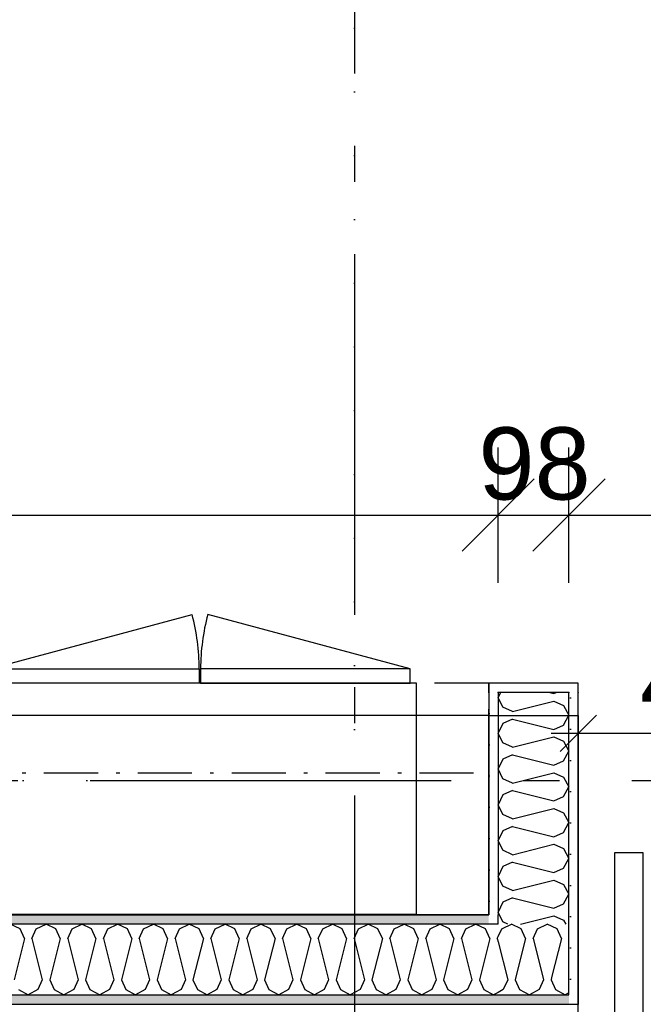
# Model space of a CAD drawing. Header units: millimetres. Extents: x -150 to 340931, y -1115 to 365939.
# Tile 243 of 256: x 311587 to 312451, y 352048 to 353412. Entities that reach past the tile are written whole.
import ezdxf
from ezdxf.enums import TextEntityAlignment as Align

# ---------------------------------------------------------------- set-up
doc = ezdxf.new("R2010")
doc.units = ezdxf.units.MM
doc.header["$LTSCALE"] = 0.5
doc.header["$MEASUREMENT"] = 0
for name, pattern in [('Akselinje', [1500, 1000, -200, 100, -200]), ('Over snittplan', [260, 150, -50, 10, -50]), ('PLINE', [0]), ('Tett prikk', [176.388884, 0, -176.388884])]:
    doc.linetypes.add(name, pattern=pattern)
doc.layers.add('236- Innvendig kledning og overflate(Nye konstruksjoner)', color=7, linetype='Continuous', lineweight=0)
for name, color, linetype in [('242- Ikke-bærende innervegger (Skravur)(Nye konstruksjoner)', 7, 'Continuous'), ('242- Ikke-bærende innervegger(Nye konstruksjoner)', 7, 'Continuous'), ('245- Skjørt(Nye konstruksjoner)', 7, 'Continuous'), ('255- Gulvoverflate(Nye konstruksjoner)', 7, 'Continuous'), ('257- Systemhimlinger (Skravur)(Nye konstruksjoner)', 7, 'Continuous'), ('257- Systemhimlinger(Nye konstruksjoner)', 7, 'Continuous'), ('273- Kjøkkeninnredning(Nye konstruksjoner)', 7, 'Continuous'), ('287- Andre rekkverk_ håndlister og fendere(Nye konstruksjoner)', 7, 'Continuous'), ('82-- Modullinjer(Nye konstruksjoner)', 7, 'Continuous'), ('842-M___1_50 Målsetting bygning', 7, 'Continuous'), ('842-M___1_50 Målsetting bygning(Nye konstruksjoner)', 7, 'Continuous'), ('862- M___Nettoareal(Nye konstruksjoner)', 7, 'Continuous'), ('862- M___Nettoareal(Polylinje)(Nye konstruksjoner)', 7, 'Continuous'), ('862- M___Nettoareal(Tekst)(Nye konstruksjoner)', 7, 'Continuous')]:
    doc.layers.add(name, color=color, linetype=linetype)
doc.styles.add('GENERATED_STYLE_1', font='txt')
doc.styles.add('GENERATED_STYLE_3', font='arial.ttf')
doc.styles.add('GENERATED_STYLE_5', font='arial.ttf')
doc.dimstyles.new('GENERATED_STYLE__1', dxfattribs={"dimtxt": 100, "dimasz": 95, "dimexe": 0.18, "dimexo": 0.0625, "dimgap": 0, "dimtad": 1, "dimtih": 1, "dimtoh": 1, "dimdec": 0, "dimzin": 0, "dimdsep": 46, "dimtxsty": 'GENERATED_STYLE_3', "dimblk": 'ARROWHEAD_6', "dimblk1": 'ARROWHEAD_6', "dimblk2": 'ARROWHEAD_6', "dimcen": 0.09, "dimse1": 1, "dimse2": 1, "dimclrd": 256, "dimclre": 256, "dimclrt": 256, "dimadec": 1, "dimazin": 0, "dimtfac": 1, "dimtdec": 4, "dimtmove": 0, "dimatfit": 3, "dimfxl": 1, "dimtolj": 1, "dimtzin": 0, "dimarcsym": 0})
doc.dimstyles.new('GENERATED_STYLE__2', dxfattribs={"dimtxt": 100, "dimasz": 95, "dimexe": 0.18, "dimexo": 0.0625, "dimgap": 0, "dimtad": 1, "dimdec": 0, "dimzin": 0, "dimdsep": 46, "dimtxsty": 'GENERATED_STYLE_3', "dimblk": 'ARROWHEAD_6', "dimblk1": 'ARROWHEAD_6', "dimblk2": 'ARROWHEAD_6', "dimcen": 0.09, "dimse1": 1, "dimse2": 1, "dimclrd": 256, "dimclre": 256, "dimclrt": 256, "dimadec": 1, "dimazin": 0, "dimtfac": 1, "dimtdec": 4, "dimtmove": 0, "dimatfit": 3, "dimfxl": 1, "dimtolj": 1, "dimtzin": 0, "dimarcsym": 0})
doc.dimstyles.new('GENERATED_STYLE__5', dxfattribs={"dimtxt": 100, "dimasz": 47.5, "dimexe": 0.18, "dimexo": 0.0625, "dimgap": 0, "dimtad": 1, "dimtih": 1, "dimtoh": 1, "dimdec": 0, "dimzin": 0, "dimdsep": 46, "dimtxsty": 'GENERATED_STYLE_3', "dimblk": 'ARROWHEAD_6', "dimblk1": 'ARROWHEAD_6', "dimblk2": 'ARROWHEAD_6', "dimcen": 0.09, "dimse1": 1, "dimse2": 1, "dimclrd": 256, "dimclre": 256, "dimclrt": 256, "dimadec": 1, "dimazin": 0, "dimtfac": 1, "dimtdec": 4, "dimtmove": 0, "dimatfit": 3, "dimfxl": 1, "dimtolj": 1, "dimtzin": 0, "dimarcsym": 0})
doc.dimstyles.new('GENERATED_STYLE__6', dxfattribs={"dimtxt": 100, "dimasz": 47.5, "dimexe": 0.18, "dimexo": 0.0625, "dimgap": 0, "dimtad": 1, "dimdec": 0, "dimzin": 0, "dimdsep": 46, "dimtxsty": 'GENERATED_STYLE_3', "dimblk": 'ARROWHEAD_6', "dimblk1": 'ARROWHEAD_6', "dimblk2": 'ARROWHEAD_6', "dimcen": 0.09, "dimse1": 1, "dimse2": 1, "dimclrd": 256, "dimclre": 256, "dimclrt": 256, "dimadec": 1, "dimazin": 0, "dimtfac": 1, "dimtdec": 4, "dimtmove": 0, "dimatfit": 3, "dimfxl": 1, "dimtolj": 1, "dimtzin": 0, "dimarcsym": 0})
pattern_1 = [(0, (0, 0), (0, 43.30127), [0, -25]), (0, (12.5, 21.65), (0, 43.30127), [0, -25])]

# ---------------------------------------------------------------- blocks, each defined once
blk = doc.blocks.new('VINDFANG_TRAPP__13', base_point=(313945.5, 353208.6))
at = {"layer": '862- M___Nettoareal(Polylinje)(Nye konstruksjoner)', "linetype": 'PLINE', "flags": 128}
blk.add_lwpolyline([(308760.9, 349447.8), (312360.9, 349447.8), (314360.9, 349447.8), (314360.9, 352491.8), (314484.9, 352491.8), (314484.9, 352171.8), (316890.9, 352171.8), (316890.9, 354047.8), (308760.9, 354047.8), (308760.9, 352171.8), (312236.9, 352171.8), (312236.9, 352447.8), (312360.9, 352447.8), (312360.9, 352047.8), (308760.9, 352047.8)], close=True, dxfattribs=at)
at = {"layer": '862- M___Nettoareal(Tekst)(Nye konstruksjoner)', "style": 'GENERATED_STYLE_1'}
for tag, p in [('DUMMY_861', (314522, 353396.9)), ('ROOM_NAME', (313369, 353347.1)), ('DUMMY_862', (313369, 353208.6))]:
    blk.add_attdef(tag, text='', height=100, dxfattribs=at).set_placement(p, align=Align.TOP_LEFT)
blk = doc.blocks.new('*X464')
at = {"layer": '242- Ikke-bærende innervegger (Skravur)(Nye konstruksjoner)', "linetype": 'PLINE'}
for p, q in [((312255.8, 352152.9), (312268.3, 352158.8)), ((312281.8, 352152.4), (312268.3, 352158.8)), ((312287.9, 352139.2), (312281.8, 352152.4)), ((312298.3, 352139.2), (312304.3, 352152.4)), ((312304.3, 352152.4), (312317.9, 352158.8)), ((312331.4, 352152.4), (312317.9, 352158.8)), ((312337.4, 352139.2), (312331.4, 352152.4)), ((312287.9, 352139.2), (312284.2, 352124.5)), ((312298.3, 352139.2), (312307.9, 352100.9)), ((312337.4, 352139.2), (312323.9, 352084.9)), ((312347.9, 352139.2), (312347.9, 352139.3)), ((312347.9, 352139.2), (312347.9, 352139)), ((312347.9, 352063.8), (312346, 352062.7))]:
    blk.add_line(p, q, dxfattribs=at)
blk = doc.blocks.new('*X465')
at = {"layer": '242- Ikke-bærende innervegger (Skravur)(Nye konstruksjoner)', "linetype": 'PLINE'}
for p, q in [((311587.8, 352152.4), (311574.3, 352158.8)), ((311593.8, 352139.2), (311587.8, 352152.4)), ((311604.2, 352139.2), (311610.3, 352152.4)), ((311610.3, 352152.4), (311623.8, 352158.8)), ((311637.4, 352152.4), (311623.8, 352158.8)), ((311643.4, 352139.2), (311637.4, 352152.4)), ((311653.8, 352139.2), (311659.9, 352152.4)), ((311659.9, 352152.4), (311673.4, 352158.8)), ((311686.9, 352152.4), (311673.4, 352158.8)), ((311693, 352139.2), (311686.9, 352152.4)), ((311703.4, 352139.2), (311709.4, 352152.4)), ((311709.4, 352152.4), (311723, 352158.8)), ((311736.5, 352152.4), (311723, 352158.8)), ((311742.6, 352139.2), (311736.5, 352152.4)), ((311753, 352139.2), (311759, 352152.4)), ((311759, 352152.4), (311772.5, 352158.8)), ((311786.1, 352152.4), (311772.5, 352158.8)), ((311792.1, 352139.2), (311786.1, 352152.4)), ((311802.5, 352139.2), (311808.6, 352152.4)), ((311808.6, 352152.4), (311822.1, 352158.8)), ((311835.7, 352152.4), (311822.1, 352158.8)), ((311841.7, 352139.2), (311835.7, 352152.4)), ((311852.1, 352139.2), (311858.2, 352152.4)), ((311858.2, 352152.4), (311871.7, 352158.8)), ((311885.2, 352152.4), (311871.7, 352158.8)), ((311891.3, 352139.2), (311885.2, 352152.4)), ((311901.7, 352139.2), (311907.7, 352152.4)), ((311907.7, 352152.4), (311921.3, 352158.8)), ((311934.8, 352152.4), (311921.3, 352158.8)), ((311940.9, 352139.2), (311934.8, 352152.4)), ((311951.3, 352139.2), (311957.3, 352152.4)), ((311957.3, 352152.4), (311970.8, 352158.8)), ((311984.4, 352152.4), (311970.8, 352158.8)), ((311990.4, 352139.2), (311984.4, 352152.4)), ((312000.8, 352139.2), (312006.9, 352152.4)), ((312006.9, 352152.4), (312020.4, 352158.8)), ((312034, 352152.4), (312020.4, 352158.8)), ((312040, 352139.2), (312034, 352152.4)), ((312050.4, 352139.2), (312056.5, 352152.4)), ((312056.5, 352152.4), (312070, 352158.8)), ((312083.5, 352152.4), (312070, 352158.8)), ((312089.6, 352139.2), (312083.5, 352152.4)), ((312100, 352139.2), (312106, 352152.4)), ((312106, 352152.4), (312119.6, 352158.8)), ((312133.1, 352152.4), (312119.6, 352158.8)), ((312139.1, 352139.2), (312133.1, 352152.4)), ((312149.6, 352139.2), (312155.6, 352152.4)), ((312155.6, 352152.4), (312169.1, 352158.8)), ((312182.7, 352152.4), (312169.1, 352158.8)), ((312188.7, 352139.2), (312182.7, 352152.4)), ((312199.1, 352139.2), (312205.2, 352152.4)), ((312205.2, 352152.4), (312218.7, 352158.8)), ((312232.3, 352152.4), (312218.7, 352158.8)), ((312238.3, 352139.2), (312232.3, 352152.4)), ((311593.8, 352139.2), (311579.5, 352081.7)), ((311604.2, 352139.2), (311618.6, 352081.7)), ((311643.4, 352139.2), (311629, 352081.7)), ((311653.8, 352139.2), (311668.2, 352081.7)), ((311693, 352139.2), (311678.6, 352081.7)), ((311703.4, 352139.2), (311717.8, 352081.7)), ((311742.6, 352139.2), (311728.2, 352081.7)), ((311753, 352139.2), (311767.3, 352081.7)), ((311792.1, 352139.2), (311777.8, 352081.7)), ((311802.5, 352139.2), (311816.9, 352081.7)), ((311841.7, 352139.2), (311827.3, 352081.7)), ((311852.1, 352139.2), (311866.5, 352081.7)), ((311891.3, 352139.2), (311876.9, 352081.7)), ((311901.7, 352139.2), (311916.1, 352081.7)), ((311940.9, 352139.2), (311926.5, 352081.7)), ((311951.3, 352139.2), (311965.6, 352081.7)), ((311990.4, 352139.2), (311976.1, 352081.7)), ((312000.8, 352139.2), (312015.2, 352081.7)), ((312040, 352139.2), (312025.6, 352081.7)), ((312050.4, 352139.2), (312064.8, 352081.7)), ((312089.6, 352139.2), (312075.2, 352081.7)), ((312100, 352139.2), (312114.4, 352081.7)), ((312139.1, 352139.2), (312124.8, 352081.7)), ((312149.6, 352139.2), (312163.9, 352081.7)), ((312188.7, 352139.2), (312174.4, 352081.7)), ((312199.1, 352139.2), (312213.5, 352081.7)), ((312238.3, 352139.2), (312223.9, 352081.7)), ((312248.7, 352139.2), (312249.9, 352141.8)), ((312248.7, 352139.2), (312249.9, 352134.4)), ((311618.6, 352081.7), (311612.6, 352068.4)), ((311629, 352081.7), (311635.1, 352068.4)), ((311668.2, 352081.7), (311662.2, 352068.4)), ((311678.6, 352081.7), (311684.7, 352068.4)), ((311717.8, 352081.7), (311711.7, 352068.4)), ((311728.2, 352081.7), (311734.2, 352068.4)), ((311767.3, 352081.7), (311761.3, 352068.4)), ((311777.8, 352081.7), (311783.8, 352068.4)), ((311816.9, 352081.7), (311810.9, 352068.4)), ((311827.3, 352081.7), (311833.4, 352068.4)), ((311866.5, 352081.7), (311860.4, 352068.4)), ((311876.9, 352081.7), (311882.9, 352068.4)), ((311916.1, 352081.7), (311910, 352068.4)), ((311926.5, 352081.7), (311932.5, 352068.4)), ((311965.6, 352081.7), (311959.6, 352068.4)), ((311976.1, 352081.7), (311982.1, 352068.4)), ((312015.2, 352081.7), (312009.2, 352068.4)), ((312025.6, 352081.7), (312031.7, 352068.4)), ((312064.8, 352081.7), (312058.7, 352068.4)), ((312075.2, 352081.7), (312081.2, 352068.4)), ((312114.4, 352081.7), (312108.3, 352068.4)), ((312124.8, 352081.7), (312130.8, 352068.4)), ((312163.9, 352081.7), (312157.9, 352068.4)), ((312174.4, 352081.7), (312180.4, 352068.4)), ((312213.5, 352081.7), (312207.5, 352068.4)), ((312223.9, 352081.7), (312230, 352068.4)), ((311585.5, 352068.4), (311599, 352060.8)), ((311612.6, 352068.4), (311599, 352060.8)), ((311635.1, 352068.4), (311648.6, 352060.8)), ((311662.2, 352068.4), (311648.6, 352060.8)), ((311684.7, 352068.4), (311698.2, 352060.8)), ((311711.7, 352068.4), (311698.2, 352060.8)), ((311734.2, 352068.4), (311747.8, 352060.8)), ((311761.3, 352068.4), (311747.8, 352060.8)), ((311783.8, 352068.4), (311797.3, 352060.8)), ((311810.9, 352068.4), (311797.3, 352060.8)), ((311833.4, 352068.4), (311846.9, 352060.8)), ((311860.4, 352068.4), (311846.9, 352060.8)), ((311882.9, 352068.4), (311896.5, 352060.8)), ((311910, 352068.4), (311896.5, 352060.8)), ((311932.5, 352068.4), (311946.1, 352060.8)), ((311959.6, 352068.4), (311946.1, 352060.8)), ((311982.1, 352068.4), (311995.6, 352060.8)), ((312009.2, 352068.4), (311995.6, 352060.8)), ((312031.7, 352068.4), (312045.2, 352060.8)), ((312058.7, 352068.4), (312045.2, 352060.8)), ((312081.2, 352068.4), (312094.8, 352060.8)), ((312108.3, 352068.4), (312094.8, 352060.8)), ((312130.8, 352068.4), (312144.4, 352060.8)), ((312157.9, 352068.4), (312144.4, 352060.8)), ((312180.4, 352068.4), (312193.9, 352060.8)), ((312207.5, 352068.4), (312193.9, 352060.8)), ((312230, 352068.4), (312243.5, 352060.8)), ((312249.9, 352064.4), (312243.5, 352060.8))]:
    blk.add_line(p, q, dxfattribs=at)
blk = doc.blocks.new('*X466')
at = {"layer": '242- Ikke-bærende innervegger (Skravur)(Nye konstruksjoner)', "linetype": 'PLINE'}
for p, q in [((312249.9, 352141.8), (312254.8, 352152.4)), ((312254.8, 352152.4), (312255.8, 352152.9)), ((312249.9, 352134.4), (312263.1, 352081.7)), ((312284.2, 352124.5), (312273.5, 352081.7)), ((312307.9, 352100.9), (312312.7, 352081.7)), ((312263.1, 352081.7), (312257, 352068.4)), ((312273.5, 352081.7), (312279.5, 352068.4)), ((312312.7, 352081.7), (312306.6, 352068.4)), ((312323.9, 352084.9), (312323.1, 352081.7)), ((312323.1, 352081.7), (312329.1, 352068.4)), ((312257, 352068.4), (312249.9, 352064.4)), ((312279.5, 352068.4), (312293.1, 352060.8)), ((312306.6, 352068.4), (312293.1, 352060.8)), ((312329.1, 352068.4), (312342.7, 352060.8)), ((312346, 352062.7), (312342.7, 352060.8))]:
    blk.add_line(p, q, dxfattribs=at)
blk = doc.blocks.new('*X467')
at = {"layer": '242- Ikke-bærende innervegger (Skravur)(Nye konstruksjoner)', "linetype": 'PLINE'}
for p, q in [((312253, 352479.6), (312249.9, 352473)), ((312321.6, 352479.6), (312327.1, 352478.2)), ((312327.1, 352478.2), (312330.1, 352479.6)), ((312256.3, 352459.5), (312249.9, 352473)), ((312269.6, 352453.4), (312327.1, 352467.8)), ((312327.1, 352467.8), (312340.3, 352461.8)), ((312340.3, 352461.8), (312347.9, 352448.2)), ((312269.6, 352453.4), (312256.3, 352459.5)), ((312340.3, 352434.7), (312347.9, 352448.2)), ((312256.3, 352437), (312249.9, 352423.4)), ((312269.6, 352443), (312256.3, 352437)), ((312269.6, 352443), (312327.1, 352428.7)), ((312327.1, 352428.7), (312340.3, 352434.7)), ((312256.3, 352409.9), (312249.9, 352423.4)), ((312269.6, 352403.9), (312256.3, 352409.9)), ((312269.6, 352403.9), (312327.1, 352418.2)), ((312327.1, 352418.2), (312340.3, 352412.2)), ((312340.3, 352412.2), (312347.9, 352398.7)), ((312269.6, 352393.5), (312256.3, 352387.4)), ((312269.6, 352393.5), (312327.1, 352379.1)), ((312340.3, 352385.1), (312347.9, 352398.7)), ((312256.3, 352387.4), (312249.9, 352373.9)), ((312327.1, 352379.1), (312340.3, 352385.1)), ((312256.3, 352360.3), (312249.9, 352373.9)), ((312269.6, 352354.3), (312327.1, 352368.7)), ((312327.1, 352368.7), (312340.3, 352362.6)), ((312269.6, 352354.3), (312256.3, 352360.3)), ((312340.3, 352362.6), (312347.9, 352349.1)), ((312269.6, 352343.9), (312256.3, 352337.8)), ((312269.6, 352343.9), (312327.1, 352329.5)), ((312340.3, 352335.5), (312347.9, 352349.1)), ((312256.3, 352337.8), (312249.9, 352324.3)), ((312327.1, 352329.5), (312340.3, 352335.5)), ((312256.3, 352310.8), (312249.9, 352324.3)), ((312269.6, 352304.7), (312327.1, 352319.1)), ((312327.1, 352319.1), (312340.3, 352313)), ((312340.3, 352313), (312347.9, 352299.5)), ((312269.6, 352304.7), (312256.3, 352310.8)), ((312340.3, 352286), (312347.9, 352299.5)), ((312256.3, 352288.3), (312249.9, 352274.7)), ((312269.6, 352294.3), (312256.3, 352288.3)), ((312269.6, 352294.3), (312327.1, 352279.9)), ((312327.1, 352279.9), (312340.3, 352286)), ((312256.3, 352261.2), (312249.9, 352274.7)), ((312269.6, 352255.1), (312256.3, 352261.2)), ((312269.6, 352255.1), (312327.1, 352269.5)), ((312327.1, 352269.5), (312340.3, 352263.5)), ((312340.3, 352263.5), (312347.9, 352249.9)), ((312269.6, 352244.7), (312256.3, 352238.7)), ((312269.6, 352244.7), (312327.1, 352230.4)), ((312340.3, 352236.4), (312347.9, 352249.9)), ((312256.3, 352238.7), (312249.9, 352225.1)), ((312327.1, 352230.4), (312340.3, 352236.4)), ((312256.3, 352211.6), (312249.9, 352225.1)), ((312269.6, 352205.6), (312327.1, 352219.9)), ((312327.1, 352219.9), (312340.3, 352213.9)), ((312269.6, 352205.6), (312256.3, 352211.6)), ((312340.3, 352213.9), (312347.9, 352200.4)), ((312256.3, 352189.1), (312249.9, 352175.6)), ((312269.6, 352195.2), (312256.3, 352189.1)), ((312269.6, 352195.2), (312327.1, 352180.8)), ((312340.3, 352186.8), (312347.9, 352200.4)), ((312256.3, 352162), (312249.9, 352175.6)), ((312327.1, 352180.8), (312340.3, 352186.8)), ((312263.3, 352158.8), (312256.3, 352162)), ((312281, 352158.8), (312327.1, 352170.4)), ((312327.1, 352170.4), (312340.3, 352164.3)), ((312340.3, 352164.3), (312343.4, 352158.8))]:
    blk.add_line(p, q, dxfattribs=at)
blk = doc.blocks.new('Veggende 4[48]')
at = {"layer": '242- Ikke-bærende innervegger (Skravur)(Nye konstruksjoner)', "linetype": 'Continuous'}
h = blk.add_hatch(dxfattribs=at)
h.set_pattern_fill('Prikker_tett', color=256, style=0, pattern_type=2)
h.set_pattern_definition(pattern_1)
h.paths.add_polyline_path([(312236.9, 352479.6), (312360.9, 352479.6), (312360.9, 352492.6), (312236.9, 352492.6)])
at = {"layer": '236- Innvendig kledning og overflate(Nye konstruksjoner)', "linetype": 'PLINE'}
for p, q in [((312360.9, 352492.6), (312236.9, 352492.6)), ((312236.9, 352492.6), (312236.9, 352479.6)), ((312360.9, 352492.6), (312360.9, 352479.6))]:
    blk.add_line(p, q, dxfattribs=at)
for p in [(312236.9, 352479.6), (312360.9, 352479.6)]:
    blk.add_point(p, dxfattribs=at)
at = {"layer": '242- Ikke-bærende innervegger(Nye konstruksjoner)', "linetype": 'PLINE'}
blk.add_line((312347.9, 352479.6), (312249.9, 352479.6), dxfattribs=at)
for p in [(312249.9, 352479.6), (312347.9, 352479.6)]:
    blk.add_point(p, dxfattribs=at)
blk = doc.blocks.new('Standard grid marker[94]', base_point=(312050.9, 363787.1))
at = {"layer": '82-- Modullinjer(Nye konstruksjoner)', "linetype": 'Akselinje'}
blk.add_line((312050.9, 363587.1), (312050.9, 339987.1), dxfattribs=at)
at = {"layer": '82-- Modullinjer(Nye konstruksjoner)', "style": 'GENERATED_STYLE_5'}
for tag, p in [('AC_MarkerText_1_0', (312050.9, 363965.3)), ('AC_MarkerText_1_1', (312050.9, 339715.3))]:
    blk.add_attdef(tag, text='', height=100, rotation=360, dxfattribs=at).set_placement(p, align=Align.TOP_CENTER)
blk = doc.blocks.new('6.01.05 Partner closet[169]', base_point=(312136.9, 352492.6))
at = {"layer": '273- Kjøkkeninnredning(Nye konstruksjoner)', "linetype": 'PLINE'}
for p, q in [((311545.9, 352512.6), (311826, 352587.7)), ((312127.9, 352512.6), (311847.8, 352587.7)), ((311545.9, 352512.6), (311835.9, 352512.6)), ((311545.9, 352492.6), (311545.9, 352512.6)), ((311835.9, 352512.6), (311835.9, 352492.6)), ((312127.9, 352512.6), (311837.9, 352512.6)), ((311837.9, 352512.6), (311837.9, 352492.6)), ((312127.9, 352492.6), (312127.9, 352512.6)), ((311835.9, 352492.6), (311545.9, 352492.6)), ((311837.9, 352492.6), (312127.9, 352492.6))]:
    blk.add_line(p, q, dxfattribs=at)
at = {"layer": '273- Kjøkkeninnredning(Nye konstruksjoner)', "linetype": 'PLINE', "flags": 128}
blk.add_lwpolyline([(312136.9, 352492.6), (311536.9, 352492.6), (311536.9, 352172.6), (312136.9, 352172.6)], close=True, dxfattribs=at)
at = {"layer": '273- Kjøkkeninnredning(Nye konstruksjoner)', "linetype": 'PLINE'}
for centre, start, end in [((311545.9, 352512.6), 0, 15), ((312127.9, 352512.6), 165, 180)]:
    blk.add_arc(centre, 290, start, end, dxfattribs=at)
blk = doc.blocks.new('*D774')
at = {"layer": '842-M___1_50 Målsetting bygning(Nye konstruksjoner)', "linetype": 'PLINE'}
for p, q in [((276294.5, 363585.1), (276294.5, 363772.6)), ((335668.8, 363585.1), (335668.8, 363772.6)), ((276344.5, 363728.9), (276244.5, 363628.9)), ((335618.8, 363628.9), (335718.8, 363728.9)), ((276219.5, 363678.9), (276294.5, 363678.9)), ((276294.5, 363678.9), (335668.8, 363678.9)), ((335668.8, 363678.9), (335743.8, 363678.9))]:
    blk.add_line(p, q, dxfattribs=at)
at = {"layer": '842-M___1_50 Målsetting bygning(Nye konstruksjoner)', "insert": (305772, 363698.9), "char_height": 100, "attachment_point": 7, "style": 'GENERATED_STYLE_3'}
blk.add_mtext('\\A1;{\\pql;\\fArial|b0|i0|c0|p0;\\W1.000000;59\xa0374}', dxfattribs=at)
blk = doc.blocks.new('ARROWHEAD_6')
at = {"linetype": 'Continuous'}
for p, q in [((-0.5, -0.5), (0.5, 0.5)), ((0, 0), (-1, 0))]:
    blk.add_line(p, q, dxfattribs=at)
blk = doc.blocks.new('*D946')
at = {"layer": '842-M___1_50 Målsetting bygning', "linetype": 'PLINE'}
for p, q in [((309134.6, 354159.8), (309234.6, 354059.8)), ((309278.4, 354109.8), (309090.9, 354109.8)), ((309184.6, 352158.8), (309184.6, 354109.8)), ((309134.6, 352208.8), (309234.6, 352108.8)), ((309278.4, 352158.8), (309090.9, 352158.8))]:
    blk.add_line(p, q, dxfattribs=at)
at = {"layer": '842-M___1_50 Målsetting bygning', "insert": (309164.6, 352962.7), "char_height": 100, "attachment_point": 7, "rotation": 90, "style": 'GENERATED_STYLE_3'}
blk.add_mtext('\\A1;{\\pql;\\fArial|b0|i0|c0|p0;\\W1.000000;1\xa0951}', dxfattribs=at)
blk = doc.blocks.new('*D1060')
at = {"layer": '842-M___1_50 Målsetting bygning', "linetype": 'PLINE'}
for p, q in [((309772.9, 352047.8), (309772.9, 352122.8)), ((309822.9, 351997.8), (309722.9, 352097.8)), ((309866.7, 352047.8), (309679.2, 352047.8)), ((309772.9, 350847.8), (309772.9, 352047.8)), ((309722.9, 350897.8), (309822.9, 350797.8)), ((309866.7, 350847.8), (309679.2, 350847.8))]:
    blk.add_line(p, q, dxfattribs=at)
at = {"layer": '842-M___1_50 Målsetting bygning', "insert": (309752.9, 351276.2), "char_height": 100, "attachment_point": 7, "rotation": 90, "style": 'GENERATED_STYLE_3'}
blk.add_mtext('\\A1;{\\pql;\\fArial|b0|i0|c0|p0;\\W1.000000;1\xa0200}', dxfattribs=at)
blk = doc.blocks.new('*D1207')
at = {"layer": '257- Systemhimlinger(Nye konstruksjoner)', "linetype": 'PLINE'}
for p, q in [((309760.9, 353460.5), (309760.9, 353554.2)), ((315760.9, 353460.5), (315760.9, 353554.2)), ((309785.9, 353532.3), (309735.9, 353482.3)), ((315785.9, 353532.3), (315735.9, 353482.3)), ((309760.9, 353507.3), (315760.9, 353507.3))]:
    blk.add_line(p, q, dxfattribs=at)
at = {"layer": '257- Systemhimlinger(Nye konstruksjoner)', "insert": (312589.3, 353527.3), "char_height": 100, "attachment_point": 7, "style": 'GENERATED_STYLE_3'}
blk.add_mtext('\\A1;{\\pql;\\fArial|b0|i0|c0|p0;\\W1.000000;6\xa0000}', dxfattribs=at)
blk = doc.blocks.new('*D1214')
at = {"layer": '257- Systemhimlinger(Nye konstruksjoner)', "linetype": 'PLINE'}
for p, q in [((312360.9, 352376.4), (312360.9, 352470.1)), ((312760.9, 352376.4), (312760.9, 352470.1)), ((312385.9, 352448.2), (312335.9, 352398.2)), ((312785.9, 352448.2), (312735.9, 352398.2)), ((312323.4, 352423.2), (312360.9, 352423.2)), ((312360.9, 352423.2), (312760.9, 352423.2))]:
    blk.add_line(p, q, dxfattribs=at)
at = {"layer": '257- Systemhimlinger(Nye konstruksjoner)', "insert": (312446.5, 352443.2), "char_height": 100, "attachment_point": 7, "style": 'GENERATED_STYLE_3'}
blk.add_mtext('\\A1;{\\pql;\\fArial|b0|i0|c0|p0;\\W1.000000;400}', dxfattribs=at)
blk = doc.blocks.new('*D1255')
at = {"layer": '257- Systemhimlinger(Nye konstruksjoner)', "linetype": 'PLINE'}
for p, q in [((312517.8, 352047.8), (312517.8, 352085.3)), ((312542.8, 352022.8), (312492.8, 352072.8)), ((312564.7, 352047.8), (312470.9, 352047.8)), ((312517.8, 351647.8), (312517.8, 352047.8)), ((312492.8, 351672.8), (312542.8, 351622.8)), ((312564.7, 351647.8), (312470.9, 351647.8)), ((312517.8, 351610.3), (312517.8, 351647.8))]:
    blk.add_line(p, q, dxfattribs=at)
at = {"layer": '257- Systemhimlinger(Nye konstruksjoner)', "insert": (312497.8, 351733.4), "char_height": 100, "attachment_point": 7, "rotation": 90, "style": 'GENERATED_STYLE_3'}
blk.add_mtext('\\A1;{\\pql;\\fArial|b0|i0|c0|p0;\\W1.000000;400}', dxfattribs=at)
blk = doc.blocks.new('*D1305')
at = {"layer": '257- Systemhimlinger(Nye konstruksjoner)', "linetype": 'PLINE'}
for p, q in [((310139.8, 352272.8), (310189.8, 352222.8)), ((310211.7, 352247.8), (310117.9, 352247.8)), ((310164.8, 352171.8), (310164.8, 352247.8)), ((310139.8, 352196.8), (310189.8, 352146.8)), ((310211.7, 352171.8), (310117.9, 352171.8)), ((310164.8, 352134.3), (310164.8, 352171.8))]:
    blk.add_line(p, q, dxfattribs=at)
at = {"layer": '257- Systemhimlinger(Nye konstruksjoner)', "insert": (310144.8, 352133.6), "char_height": 100, "attachment_point": 7, "rotation": 90, "style": 'GENERATED_STYLE_3'}
blk.add_mtext('\\A1;{\\pql;\\fArial|b0|i0|c0|p0;\\W1.000000;76}', dxfattribs=at)
blk = doc.blocks.new('*D1306')
at = {"layer": '257- Systemhimlinger(Nye konstruksjoner)', "linetype": 'PLINE'}
for p, q in [((310139.8, 352872.8), (310189.8, 352822.8)), ((310211.7, 352847.8), (310117.9, 352847.8)), ((310164.8, 352247.8), (310164.8, 352847.8)), ((310139.8, 352272.8), (310189.8, 352222.8)), ((310211.7, 352247.8), (310117.9, 352247.8))]:
    blk.add_line(p, q, dxfattribs=at)
at = {"layer": '257- Systemhimlinger(Nye konstruksjoner)', "insert": (310144.8, 352433.4), "char_height": 100, "attachment_point": 7, "rotation": 90, "style": 'GENERATED_STYLE_3'}
blk.add_mtext('\\A1;{\\pql;\\fArial|b0|i0|c0|p0;\\W1.000000;600}', dxfattribs=at)
blk = doc.blocks.new('*D1307')
at = {"layer": '257- Systemhimlinger(Nye konstruksjoner)', "linetype": 'PLINE'}
for p, q in [((310139.8, 353472.8), (310189.8, 353422.8)), ((310211.7, 353447.8), (310117.9, 353447.8)), ((310164.8, 352847.8), (310164.8, 353447.8)), ((310139.8, 352872.8), (310189.8, 352822.8)), ((310211.7, 352847.8), (310117.9, 352847.8))]:
    blk.add_line(p, q, dxfattribs=at)
at = {"layer": '257- Systemhimlinger(Nye konstruksjoner)', "insert": (310144.8, 353033.4), "char_height": 100, "attachment_point": 7, "rotation": 90, "style": 'GENERATED_STYLE_3'}
blk.add_mtext('\\A1;{\\pql;\\fArial|b0|i0|c0|p0;\\W1.000000;600}', dxfattribs=at)
blk = doc.blocks.new('Standard grid marker[348]', base_point=(306234.8, 352357.8))
at = {"layer": '82-- Modullinjer(Nye konstruksjoner)', "linetype": 'Akselinje'}
blk.add_line((306434.8, 352357.8), (320034.8, 352357.8), dxfattribs=at)
at = {"layer": '82-- Modullinjer(Nye konstruksjoner)', "style": 'GENERATED_STYLE_5'}
blk.add_attdef('AC_MarkerText_1', text='', height=100, dxfattribs=at).set_placement((306109.8, 352411), align=Align.TOP_CENTER)
blk = doc.blocks.new('*D1604')
at = {"layer": '842-M___1_50 Målsetting bygning', "linetype": 'PLINE'}
for p, q in [((308698.9, 352631.8), (308698.9, 352819.3)), ((312249.9, 352631.8), (312249.9, 352819.3)), ((308748.9, 352775.6), (308648.9, 352675.6)), ((312299.9, 352775.6), (312199.9, 352675.6)), ((308698.9, 352725.6), (312249.9, 352725.6))]:
    blk.add_line(p, q, dxfattribs=at)
at = {"layer": '842-M___1_50 Målsetting bygning', "char_height": 100, "attachment_point": 7, "style": 'GENERATED_STYLE_3'}
for s, insert in [('\\A1;{\\pql;\\fArial|b0|i0|c0|p0;\\W1.000000;3\xa0551}', (310302.8, 352745.6)), ('\\A1;{\\pql;\\fArial|b0|i0|c0|p0;\\W1.000000;98}', (312222.6, 352745.6))]:
    blk.add_mtext(s, dxfattribs=dict(at, insert=insert))
blk = doc.blocks.new('*D1605')
at = {"layer": '842-M___1_50 Målsetting bygning', "linetype": 'PLINE'}
for p, q in [((312249.9, 352631.8), (312249.9, 352819.3)), ((312347.9, 352631.8), (312347.9, 352819.3)), ((312299.9, 352775.6), (312199.9, 352675.6)), ((312397.9, 352775.6), (312297.9, 352675.6)), ((312249.9, 352725.6), (312347.9, 352725.6))]:
    blk.add_line(p, q, dxfattribs=at)
blk = doc.blocks.new('*D1606')
at = {"layer": '842-M___1_50 Målsetting bygning', "linetype": 'PLINE'}
for p, q in [((312347.9, 352631.8), (312347.9, 352819.3)), ((314373.9, 352631.8), (314373.9, 352819.3)), ((312397.9, 352775.6), (312297.9, 352675.6)), ((314423.9, 352775.6), (314323.9, 352675.6)), ((312347.9, 352725.6), (314373.9, 352725.6))]:
    blk.add_line(p, q, dxfattribs=at)
at = {"layer": '842-M___1_50 Målsetting bygning', "char_height": 100, "attachment_point": 7, "style": 'GENERATED_STYLE_3'}
for s, insert in [('\\A1;{\\pql;\\fArial|b0|i0|c0|p0;\\W1.000000;2\xa0026}', (313189.3, 352745.6)), ('\\A1;{\\pql;\\fArial|b0|i0|c0|p0;\\W1.000000;98}', (314346.6, 352745.6))]:
    blk.add_mtext(s, dxfattribs=dict(at, insert=insert))

msp = doc.modelspace()

# ---------------------------------------------------------------- hatches: boundary and pattern name
at = {"layer": '242- Ikke-bærende innervegger (Skravur)(Nye konstruksjoner)', "linetype": 'Continuous'}
h = msp.add_hatch(dxfattribs=at)
h.set_pattern_fill('Prikker_tett', color=256, style=0, pattern_type=2)
h.set_pattern_definition(pattern_1)
h.paths.add_polyline_path([(312236.9, 352171.8), (312249.9, 352171.8), (312249.9, 352479.6), (312236.9, 352479.6)])
h = msp.add_hatch(dxfattribs=at)
h.set_pattern_fill('Prikker_tett', color=256, style=0, pattern_type=2)
h.set_pattern_definition(pattern_1)
h.paths.add_polyline_path([(312360.9, 352479.6), (312347.9, 352479.6), (312347.9, 352060.8), (312360.9, 352060.8)])
h = msp.add_hatch(dxfattribs=at)
h.set_pattern_fill('Prikker_tett', color=256, style=0, pattern_type=2)
h.set_pattern_definition(pattern_1)
h.paths.add_polyline_path([(312236.9, 352171.8), (308760.9, 352171.8), (308760.9, 352158.8), (312236.9, 352158.8)])
h = msp.add_hatch(dxfattribs=at)
h.set_pattern_fill('Prikker_tett', color=256, style=0, pattern_type=2)
h.set_pattern_definition(pattern_1)
h.paths.add_polyline_path([(312236.9, 352171.8), (312249.9, 352158.8), (312249.9, 352171.8)])
h = msp.add_hatch(dxfattribs=at)
h.set_pattern_fill('Prikker_tett', color=256, style=0, pattern_type=2)
h.set_pattern_definition(pattern_1)
h.paths.add_polyline_path([(312236.9, 352158.8), (312249.9, 352158.8), (312236.9, 352171.8)])
h = msp.add_hatch(dxfattribs=at)
h.set_pattern_fill('Prikker_tett', color=256, style=0, pattern_type=2)
h.set_pattern_definition(pattern_1)
h.paths.add_polyline_path([(312347.9, 352060.8), (308760.9, 352060.8), (308760.9, 352047.8), (312347.9, 352047.8)])
h = msp.add_hatch(dxfattribs=at)
h.set_pattern_fill('Prikker_tett', color=256, style=0, pattern_type=2)
h.set_pattern_definition(pattern_1)
h.paths.add_polyline_path([(312347.9, 352060.8), (312360.9, 352047.8), (312360.9, 352060.8)])
h = msp.add_hatch(dxfattribs=at)
h.set_pattern_fill('Prikker_tett', color=256, style=0, pattern_type=2)
h.set_pattern_definition(pattern_1)
h.paths.add_polyline_path([(312347.9, 352047.8), (312360.9, 352047.8), (312347.9, 352060.8)])

# ---------------------------------------------------------------- linework, layer by layer
at = {"layer": '236- Innvendig kledning og overflate(Nye konstruksjoner)', "linetype": 'PLINE', "flags": 128}
for points in [[(312236.9, 352479.6), (312236.9, 352171.8)], [(312360.9, 352060.8), (312360.9, 352479.6)], [(312236.9, 352171.8), (308760.9, 352171.8)], [(312360.9, 352047.8), (312360.9, 352060.8)], [(308760.9, 352047.8), (312360.9, 352047.8)]]:
    msp.add_lwpolyline(points, dxfattribs=at)
at = {"layer": '242- Ikke-bærende innervegger(Nye konstruksjoner)', "linetype": 'PLINE'}
for p, q in [((312249.9, 352479.6), (312249.9, 352171.8)), ((312347.9, 352158.8), (312347.9, 352479.6)), ((312249.9, 352158.8), (312249.9, 352171.8)), ((312249.9, 352158.8), (312249.9, 352171.8)), ((312249.9, 352158.8), (308760.9, 352158.8)), ((312347.9, 352060.8), (312347.9, 352158.8)), ((312347.9, 352060.8), (312347.9, 352158.8)), ((308760.9, 352060.8), (312249.9, 352060.8)), ((312249.9, 352060.8), (312347.9, 352060.8))]:
    msp.add_line(p, q, dxfattribs=at)
at = {"layer": '245- Skjørt(Nye konstruksjoner)', "linetype": 'Over snittplan', "flags": 128}
for points in [[(312236.9, 352492.6), (308760.9, 352492.6)], [(312236.9, 352479.6), (312236.9, 352492.6)], [(312236.9, 352381.6), (312236.9, 352479.6)], [(312236.9, 352368.6), (312236.9, 352381.6)], [(308760.9, 352368.6), (312236.9, 352368.6)]]:
    msp.add_lwpolyline(points, dxfattribs=at)
at = {"layer": '255- Gulvoverflate(Nye konstruksjoner)', "linetype": 'Tett prikk', "flags": 128}
msp.add_lwpolyline([(312050.9, 354357.8), (308450.9, 354357.8), (308450.9, 352357.8), (312050.9, 352357.8)], close=True, dxfattribs=at)
at = {"layer": '257- Systemhimlinger (Skravur)(Nye konstruksjoner)', "linetype": 'PLINE', "flags": 128}
msp.add_lwpolyline([(308760.9, 354047.8), (316890.9, 354047.8), (316890.9, 352171.8), (314484.9, 352170.8), (314484.9, 352491.8), (314360.9, 352491.8), (314360.9, 349447.8), (312360.9, 349447.8), (312360.9, 352492.6), (312236.9, 352492.6), (312236.9, 352171.8), (308760.9, 352171.8)], close=True, dxfattribs=at)
at = {"layer": '273- Kjøkkeninnredning(Nye konstruksjoner)', "linetype": 'PLINE', "flags": 128}
msp.add_lwpolyline([(308760.9, 352447.8), (308760.9, 352171.8), (312236.9, 352171.8), (312236.9, 352447.8)], close=True, dxfattribs=at)
at = {"layer": '287- Andre rekkverk_ håndlister og fendere(Nye konstruksjoner)', "linetype": 'PLINE'}
for p, q in [((312450.9, 352257.8), (312410.9, 352257.8)), ((312410.9, 352257.8), (312410.9, 351997.8)), ((312450.9, 351957.8), (312450.9, 352257.8))]:
    msp.add_line(p, q, dxfattribs=at)

# ---------------------------------------------------------------- block references
at = {"layer": '242- Ikke-bærende innervegger(Nye konstruksjoner)', "linetype": 'PLINE'}
msp.add_blockref('Veggende 4[48]', (0, 0), dxfattribs=at)
at = {"layer": '242- Ikke-bærende innervegger(Nye konstruksjoner)'}
for name in ['*X467', '*X465', '*X466', '*X464']:
    msp.add_blockref(name, (0, 0), dxfattribs=at)
at = {"layer": '273- Kjøkkeninnredning(Nye konstruksjoner)', "linetype": 'PLINE'}
msp.add_blockref('6.01.05 Partner closet[169]', (312136.9, 352492.6), dxfattribs=at)
at = {"layer": '82-- Modullinjer(Nye konstruksjoner)', "linetype": 'PLINE'}
for name, p in [('Standard grid marker[94]', (312050.9, 363787.1)), ('Standard grid marker[348]', (306234.8, 352357.8))]:
    msp.add_blockref(name, p, dxfattribs=at)
at = {"layer": '862- M___Nettoareal(Nye konstruksjoner)', "linetype": 'Continuous'}
msp.add_blockref('VINDFANG_TRAPP__13', (313945.5, 353208.6), dxfattribs=at)

# ---------------------------------------------------------------- dimensions: what is measured, and where the dimension line sits
at = {"layer": '257- Systemhimlinger(Nye konstruksjoner)', "linetype": 'Continuous'}
for base, p1, p2, picture, middle in [((315760.9, 353507.3), (309760.9, 353747.8), (315760.9, 352510.5), '*D1207', (312760.9, 353577.3)), ((312760.9, 352423.2), (312360.9, 352047.8), (312760.9, 349547.8), '*D1214', (312560.7, 352493.2))]:
    dim = msp.add_linear_dim(base=base, p1=p1, p2=p2, dimstyle='GENERATED_STYLE__5', dxfattribs=at)
    dim.commit()
    dim.dimension.update_dxf_attribs({"geometry": picture, "text_midpoint": middle, "dimtype": 160})
for base, p1, p2, picture, middle in [((310164.8, 353447.8), (313360.9, 352847.8), (313360.9, 353447.8), '*D1307', (310094.8, 353147.6)), ((310164.8, 352847.8), (313360.9, 352247.8), (313360.9, 352847.8), '*D1306', (310094.8, 352547.6)), ((310164.8, 352247.8), (312236.9, 352171.8), (313360.9, 352247.8), '*D1305', (310094.8, 352209.7)), ((312517.8, 352047.8), (313360.9, 351647.8), (312360.9, 352047.8), '*D1255', (312447.8, 351847.6))]:
    dim = msp.add_linear_dim(base=base, p1=p1, p2=p2, angle=90, dimstyle='GENERATED_STYLE__6', dxfattribs=at)
    dim.commit()
    dim.dimension.update_dxf_attribs({"geometry": picture, "text_midpoint": middle, "dimtype": 160, "text_rotation": 90})
at = {"layer": '842-M___1_50 Målsetting bygning', "linetype": 'Continuous'}
for base, p1, p2, picture, middle in [((309184.6, 354109.8), (310505.4, 352158.8), (316712.8, 354109.8), '*D946', (309114.6, 353134.3)), ((309772.9, 352047.8), (312260.9, 350847.8), (312260.9, 352047.8), '*D1060', (309702.9, 351447.8))]:
    dim = msp.add_linear_dim(base=base, p1=p1, p2=p2, angle=90, dimstyle='GENERATED_STYLE__2', dxfattribs=at)
    dim.commit()
    dim.dimension.update_dxf_attribs({"geometry": picture, "text_midpoint": middle, "dimtype": 160, "text_rotation": 90})
for base, p1, p2, picture, middle in [((312249.9, 352725.6), (308698.9, 348897.8), (312249.9, 352325.7), '*D1604', (310474.3, 352795.6)), ((314373.9, 352725.6), (312347.9, 352276.7), (314373.9, 348969.8), '*D1606', (313360.9, 352795.6)), ((312347.9, 352725.6), (312249.9, 352325.7), (312347.9, 352276.7), '*D1605', (312298.7, 352795.6))]:
    dim = msp.add_linear_dim(base=base, p1=p1, p2=p2, dimstyle='GENERATED_STYLE__1', dxfattribs=at)
    dim.commit()
    dim.dimension.update_dxf_attribs({"geometry": picture, "text_midpoint": middle, "dimtype": 160})
at = {"layer": '842-M___1_50 Målsetting bygning(Nye konstruksjoner)', "linetype": 'Continuous'}
dim = msp.add_linear_dim(base=(335668.8, 363678.9), p1=(276294.5, 358685.2), p2=(335668.8, 339845.1), dimstyle='GENERATED_STYLE__1', dxfattribs=at)
dim.commit()
dim.dimension.update_dxf_attribs({"geometry": '*D774', "text_midpoint": (305981.5, 363748.9), "dimtype": 160})

doc.saveas('drawing.dxf')
